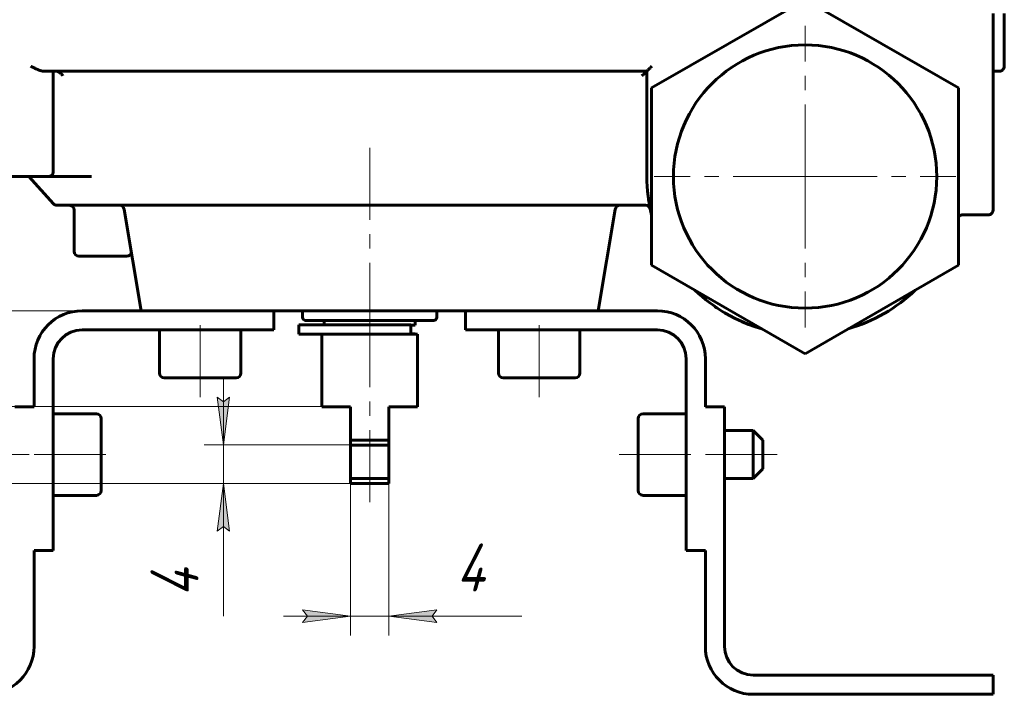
# Model space of a CAD drawing. Header units: millimetres. Extents: x 0 to 841, y 0 to 594.
# Tile 9 of 17: x 282 to 385, y 235 to 306. Entities that reach past the tile are written whole.
import ezdxf

# ---------------------------------------------------------------- set-up
doc = ezdxf.new("R2010")
doc.units = ezdxf.units.MM
for name, pattern in [('K5LT_AXLED', [12, 7.5, -1.5, 1.5, -1.5]), ('K5LT_BASIC', [0]), ('K5LT_THIN', [0])]:
    doc.linetypes.add(name, pattern=pattern)
doc.layers.add('Системный слой', color=7, linetype='Continuous')
doc.layers.add('Системный слой (1)', color=7, linetype='Continuous', true_color=0x6c6c6c)
doc.styles.add('KDIMTEXTSTYLE', font='txt', dxfattribs={"width": 0.96, "oblique": 15, "height": 5})
doc.styles.add('KTEXTSTYLE', font='txt', dxfattribs={"width": 0.96, "height": 5})
doc.dimstyles.new('KDIMSTYLE (1.00)', dxfattribs={"dimtxt": 5, "dimasz": 1, "dimexe": 2, "dimexo": 0, "dimgap": 1, "dimtad": 1, "dimtxsty": 'KDIMTEXTSTYLE', "dimsah": 1, "dimcen": 0, "dimdle": 1, "dimadec": 0, "dimazin": 0, "dimtfac": 0.667, "dimtmove": 0, "dimatfit": 3, "dimfxl": 1, "dimtvp": 1, "dimtolj": 1, "dimtzin": 0, "dimarcsym": 0})

# ---------------------------------------------------------------- blocks, each defined once
blk = doc.blocks.new('U0')
at = {"layer": 'Системный слой (1)', "color": 143, "linetype": 'K5LT_BASIC', "lineweight": 60, "true_color": 0x33acca}
for p, q in [((358.33, 273.79), (357.66, 274.07)), ((359.02, 273.55), (358.33, 273.79)), ((359.71, 273.33), (359.02, 273.55))]:
    blk.add_line(p, q, dxfattribs=at)
blk = doc.blocks.new('U1')
at = {"layer": 'Системный слой (1)', "color": 143, "linetype": 'K5LT_BASIC', "lineweight": 60, "true_color": 0x33acca}
for p, q in [((348.06, 285.86), (348.05, 285.91)), ((348.07, 285.83), (348.06, 285.86)), ((348.07, 285.82), (348.07, 285.83))]:
    blk.add_line(p, q, dxfattribs=at)
blk = doc.blocks.new('U2')
at = {"layer": 'Системный слой (1)', "color": 143, "linetype": 'K5LT_BASIC', "lineweight": 60, "true_color": 0x33acca}
for p, q in [((355.8, 275.02), (355.84, 274.99)), ((355.84, 274.99), (355.89, 274.96)), ((355.89, 274.96), (355.94, 274.93))]:
    blk.add_line(p, q, dxfattribs=at)
blk = doc.blocks.new('U4')
at = {"layer": 'Системный слой (1)', "color": 143, "linetype": 'K5LT_BASIC', "lineweight": 60, "true_color": 0x33acca}
for p, q in [((354.81, 275.66), (354.88, 275.6)), ((354.88, 275.6), (354.96, 275.55)), ((354.96, 275.55), (355.03, 275.5))]:
    blk.add_line(p, q, dxfattribs=at)
blk = doc.blocks.new('U5')
at = {"layer": 'Системный слой (1)', "color": 143, "linetype": 'K5LT_BASIC', "lineweight": 60, "true_color": 0x33acca}
for p, q in [((347.91, 286.72), (347.93, 286.59)), ((347.93, 286.59), (347.95, 286.46)), ((347.95, 286.46), (347.97, 286.33))]:
    blk.add_line(p, q, dxfattribs=at)
blk = doc.blocks.new('U7')
at = {"layer": 'Системный слой (1)', "color": 143, "linetype": 'K5LT_BASIC', "lineweight": 60, "true_color": 0x33acca}
for p, q in [((348.06, 285.87), (348.05, 285.91)), ((348.05, 285.91), (348.05, 285.91)), ((348.05, 285.91), (348.05, 285.91)), ((348.07, 285.83), (348.06, 285.87)), ((348.07, 285.82), (348.07, 285.83))]:
    blk.add_line(p, q, dxfattribs=at)
blk = doc.blocks.new('U8')
at = {"layer": 'Системный слой (1)', "color": 143, "linetype": 'K5LT_BASIC', "lineweight": 60, "true_color": 0x33acca}
for p, q in [((380.22, 285.01), (380.25, 285.05)), ((380.25, 285.05), (380.28, 285.08)), ((380.28, 285.08), (380.32, 285.11))]:
    blk.add_line(p, q, dxfattribs=at)
blk = doc.blocks.new('U9')
at = {"layer": 'Системный слой (1)', "color": 143, "linetype": 'K5LT_BASIC', "lineweight": 60, "true_color": 0x33acca}
for start, end in [(180, 194.1415), (225.8587, 254.1446), (285.8571, 314.1422)]:
    blk.add_arc((364.22, 289.21), 16.5, start, end, dxfattribs=at)
blk = doc.blocks.new('U10')
at = {"layer": 'Системный слой (1)', "color": 143, "linetype": 'K5LT_BASIC', "lineweight": 60, "true_color": 0x33acca}
for p, q in [((284.69, 289.21), (284.78, 289.21)), ((285.31, 289.21), (289.81, 289.21))]:
    blk.add_line(p, q, dxfattribs=at)
blk = doc.blocks.new('U13')
at = {"layer": 'Системный слой (1)', "color": 143, "linetype": 'K5LT_BASIC', "lineweight": 60, "true_color": 0x33acca}
for p, q in [((358.82, 262.71), (358.82, 260.21)), ((358.82, 260.21), (358.82, 257.71))]:
    blk.add_line(p, q, dxfattribs=at)
blk = doc.blocks.new('U14')
at = {"layer": 'Системный слой (1)', "color": 143, "linetype": 'K5LT_BASIC', "lineweight": 60, "true_color": 0x33acca}
for p, q in [((359.82, 261.71), (359.82, 260.21)), ((359.82, 260.21), (359.82, 258.71))]:
    blk.add_line(p, q, dxfattribs=at)
blk = doc.blocks.new('U30')
at = {"layer": 'Системный слой (1)', "color": 30, "linetype": 'K5LT_AXLED', "lineweight": 18, "true_color": 0xff8000}
for q in [(364.22, 304.93), (348.49, 289.21), (379.94, 289.21), (364.22, 273.48)]:
    blk.add_line((364.22, 289.21), q, dxfattribs=at)
blk = doc.blocks.new('D0')
at = {"layer": 'Системный слой (1)'}
for points in [[(311.82, 242.68), (316.82, 243.34), (311.82, 244), (312.32, 243.34)], [(325.32, 243.34), (325.82, 244), (320.82, 243.34), (325.82, 242.68)]]:
    blk.add_hatch(color=7, dxfattribs=at).paths.add_polyline_path(points)
at = {"layer": 'Системный слой (1)', "color": 7, "linetype": 'K5LT_THIN', "lineweight": 18, "true_color": 0xffffff}
for p, q in [((316.82, 257.21), (316.82, 241.34)), ((320.82, 257.21), (320.82, 241.34)), ((316.82, 243.34), (309.82, 243.34)), ((316.82, 243.34), (311.82, 244)), ((311.82, 244), (312.32, 243.34)), ((312.32, 243.34), (311.82, 242.68)), ((311.82, 242.68), (316.82, 243.34)), ((320.82, 243.34), (316.82, 243.34)), ((325.82, 244), (320.82, 243.34)), ((320.82, 243.34), (325.82, 242.68)), ((320.82, 243.34), (327.82, 243.34)), ((320.82, 243.34), (325.82, 243.34)), ((325.32, 243.34), (325.82, 244)), ((325.82, 242.68), (325.32, 243.34)), ((325.82, 243.34), (334.68, 243.34))]:
    blk.add_line(p, q, dxfattribs=at)
blk.add_wipeout([(327.82, 244.34), (327.82, 251.73), (332.49, 251.73), (332.49, 244.34)]).dxf.layer = 'Системный слой (1)'
at = {"layer": 'Системный слой (1)', "color": 7, "insert": (327.82, 250.93), "char_height": 5, "attachment_point": 1, "style": 'KTEXTSTYLE'}
blk.add_mtext('\\fArial|b0|c204|p34;\\H5.0;\\W1.000;\\Q15;\\fGOST Type AU|b0|i0|c204|p34;\\Q15;\\W0.960;4', dxfattribs=at)
blk = doc.blocks.new('KDIMARROW_01')
at = {"layer": 'Системный слой'}
blk.add_hatch(color=0, dxfattribs=at).paths.add_polyline_path([(-5, -0.66), (0, 0), (-5, 0.66), (-4.5, 0)])
at = {"layer": 'Системный слой', "color": 0, "linetype": 'K5LT_THIN', "lineweight": 18}
for p, q in [((-4.5, 0), (-5, 0.66)), ((-5, 0.66), (0, 0)), ((0, 0), (-5, -0.66)), ((-5, -0.66), (-4.5, 0))]:
    blk.add_line(p, q, dxfattribs=at)
at = {"layer": 'Системный слой (1)', "color": 0, "linetype": 'K5LT_THIN', "lineweight": 18}
blk.add_line((318.82, 471.12), (317.82, 471.12), dxfattribs=at)
blk = doc.blocks.new('D1')
at = {"layer": 'Системный слой (1)'}
for points in [[(303.56, 261.21), (304.21, 266.21), (303.56, 265.71), (302.9, 266.21)], [(304.21, 252.21), (303.56, 257.21), (302.9, 252.21), (303.56, 252.71)]]:
    blk.add_hatch(color=7, dxfattribs=at).paths.add_polyline_path(points)
at = {"layer": 'Системный слой (1)', "color": 7, "linetype": 'K5LT_THIN', "lineweight": 18, "true_color": 0xffffff}
for p, q in [((303.56, 261.21), (303.56, 268.21)), ((303.56, 265.71), (302.9, 266.21)), ((302.9, 266.21), (303.56, 261.21)), ((303.56, 261.21), (304.21, 266.21)), ((304.21, 266.21), (303.56, 265.71)), ((316.82, 261.21), (301.56, 261.21)), ((303.56, 261.21), (303.56, 257.21)), ((316.82, 257.21), (301.56, 257.21)), ((303.56, 257.21), (302.9, 252.21)), ((304.21, 252.21), (303.56, 257.21)), ((303.56, 257.21), (303.56, 250.21)), ((303.56, 257.21), (303.56, 252.21)), ((302.9, 252.21), (303.56, 252.71)), ((303.56, 252.71), (304.21, 252.21)), ((303.56, 252.21), (303.56, 243.34))]:
    blk.add_line(p, q, dxfattribs=at)
blk.add_wipeout([(302.56, 245.34), (295.17, 245.34), (295.17, 250.01), (302.56, 250.01)]).dxf.layer = 'Системный слой (1)'
at = {"layer": 'Системный слой (1)', "color": 7, "insert": (295.97, 245.34), "char_height": 5, "attachment_point": 1, "rotation": 90, "style": 'KTEXTSTYLE'}
blk.add_mtext('\\fArial|b0|c204|p34;\\H5.0;\\W1.000;\\Q15;\\fGOST Type AU|b0|i0|c204|p34;\\Q15;\\W0.960;4', dxfattribs=at)
blk = doc.blocks.new('D2')
at = {"layer": 'Системный слой (1)'}
for points in [[(249.9, 265.21), (250.56, 270.21), (249.9, 269.71), (249.24, 270.21)], [(250.56, 252.21), (249.9, 257.21), (249.24, 252.21), (249.9, 252.71)]]:
    blk.add_hatch(color=7, dxfattribs=at).paths.add_polyline_path(points)
at = {"layer": 'Системный слой (1)', "color": 7, "linetype": 'K5LT_THIN', "lineweight": 18, "true_color": 0xffffff}
for p, q in [((249.9, 265.21), (249.9, 272.21)), ((249.9, 269.71), (249.24, 270.21)), ((249.24, 270.21), (249.9, 265.21)), ((249.9, 265.21), (250.56, 270.21)), ((250.56, 270.21), (249.9, 269.71)), ((313.82, 265.21), (247.9, 265.21)), ((249.9, 265.21), (249.9, 257.21)), ((318.82, 257.21), (247.9, 257.21)), ((249.9, 257.21), (249.24, 252.21)), ((250.56, 252.21), (249.9, 257.21)), ((249.9, 257.21), (249.9, 250.21)), ((249.24, 252.21), (249.9, 252.71)), ((249.9, 252.71), (250.56, 252.21))]:
    blk.add_line(p, q, dxfattribs=at)
blk.add_wipeout([(248.9, 258.71), (241.52, 258.71), (241.52, 263.5), (248.9, 263.5)]).dxf.layer = 'Системный слой (1)'
at = {"layer": 'Системный слой (1)', "color": 7, "insert": (242.31, 258.71), "char_height": 5, "attachment_point": 1, "rotation": 90, "style": 'KTEXTSTYLE'}
blk.add_mtext('\\fArial|b0|c204|p34;\\H5.0;\\W1.000;\\Q15;\\fGOST Type AU|b0|i0|c204|p34;\\Q15;\\W0.960;8', dxfattribs=at)
blk = doc.blocks.new('D3')
at = {"layer": 'Системный слой (1)'}
blk.add_hatch(color=7, dxfattribs=at).paths.add_polyline_path([(230.88, 270.21), (230.22, 275.21), (229.56, 270.21), (230.22, 270.71)])
at = {"layer": 'Системный слой (1)', "color": 7, "linetype": 'K5LT_THIN', "lineweight": 18, "true_color": 0xffffff}
for p, q in [((314.16, 275.21), (228.22, 275.21)), ((229.56, 270.21), (230.22, 275.21)), ((230.22, 275.21), (230.88, 270.21)), ((230.22, 257.21), (230.22, 275.21)), ((230.22, 270.71), (229.56, 270.21)), ((230.88, 270.21), (230.22, 270.71)), ((230.22, 261.71), (230.88, 262.21)), ((230.88, 262.21), (230.22, 257.21)), ((316.82, 257.21), (228.22, 257.21))]:
    blk.add_line(p, q, dxfattribs=at)
blk.add_wipeout([(229.22, 262.65), (221.84, 262.65), (221.84, 269.48), (229.22, 269.48)]).dxf.layer = 'Системный слой (1)'
at = {"layer": 'Системный слой (1)'}
blk.add_hatch(color=7, dxfattribs=at).paths.add_polyline_path([(230.22, 257.21), (230.88, 262.21), (230.22, 261.71), (229.56, 262.21)])
at = {"layer": 'Системный слой (1)', "color": 7, "linetype": 'K5LT_THIN', "lineweight": 18, "true_color": 0xffffff}
for p, q in [((230.22, 257.21), (229.56, 262.21)), ((229.56, 262.21), (230.22, 261.71))]:
    blk.add_line(p, q, dxfattribs=at)
at = {"layer": 'Системный слой (1)', "color": 7, "insert": (222.63, 262.65), "char_height": 5, "attachment_point": 1, "rotation": 90, "style": 'KTEXTSTYLE'}
blk.add_mtext('\\fArial|b0|c204|p34;\\H5.0;\\W1.000;\\Q15;\\fGOST Type AU|b0|i0|c204|p34;\\Q15;\\W0.960;18', dxfattribs=at)

msp = doc.modelspace()

# ---------------------------------------------------------------- linework, layer by layer
at = {"layer": 'Системный слой (1)', "color": 143, "linetype": 'K5LT_BASIC', "lineweight": 60, "true_color": 0x33acca}
for p, q in [((364.219, 307.681), (348.219, 298.444)), ((380.219, 298.444), (364.219, 307.681)), ((383.819, 306.206), (383.819, 285.706)), ((384.994, 306.206), (384.994, 300.706)), ((284.78, 300.206), (289.795, 300.206)), ((289.795, 300.206), (284.78, 300.206)), ((285.819, 300.206), (285.819, 289.706)), ((317.318, 300.206), (289.795, 300.206)), ((317.699, 300.206), (296.306, 300.206)), ((317.318, 300.206), (317.699, 300.206)), ((324.467, 300.206), (317.318, 300.206)), ((324.415, 300.206), (317.699, 300.206)), ((324.467, 300.206), (347.719, 300.206)), ((347.719, 300.206), (347.719, 289.206)), ((383.819, 300.206), (384.494, 300.206)), ((383.819, 300.206), (384.494, 300.206)), ((384.494, 300.206), (383.819, 300.206)), ((383.819, 300.206), (383.819, 285.706)), ((348.219, 298.444), (348.219, 279.968)), ((380.219, 279.968), (380.219, 298.444)), ((274.319, 289.206), (285.319, 289.206)), ((285.319, 289.206), (274.319, 289.206)), ((283.267, 289.206), (285.845, 286.37)), ((347.903, 286.749), (347.907, 286.723)), ((286.215, 286.206), (287.2, 286.206)), ((287.2, 286.206), (297.414, 286.206)), ((287.994, 285.706), (287.994, 281.406)), ((294.982, 275.206), (293.212, 285.788)), ((297.414, 286.206), (318.807, 286.206)), ((318.807, 286.206), (324.263, 286.206)), ((324.263, 286.206), (347.584, 286.206)), ((342.656, 275.206), (344.427, 285.788)), ((380.319, 285.111), (380.32, 285.111)), ((380.613, 285.206), (383.319, 285.206)), ((383.319, 285.206), (380.613, 285.206)), ((380.613, 285.206), (383.319, 285.206)), ((293.494, 280.906), (288.494, 280.906)), ((288.494, 280.906), (293.494, 280.906)), ((348.219, 279.968), (364.219, 270.731)), ((364.219, 270.731), (380.219, 279.968)), ((288.819, 275.206), (308.819, 275.206)), ((308.819, 275.206), (312.378, 275.206)), ((308.819, 275.206), (308.819, 273.206)), ((311.819, 275.206), (311.819, 274.506)), ((312.378, 275.206), (315.933, 275.206)), ((316.42, 275.206), (315.933, 275.206)), ((316.42, 275.206), (328.819, 275.206)), ((325.819, 275.206), (325.819, 274.506)), ((328.819, 275.206), (328.819, 273.206)), ((348.819, 275.206), (328.819, 275.206)), ((355.035, 275.498), (355.033, 275.499)), ((312.119, 274.206), (325.519, 274.206)), ((312.119, 274.206), (325.519, 274.206)), ((314.069, 274.206), (314.069, 273.756)), ((323.569, 274.206), (323.569, 273.706)), ((355.796, 275.018), (355.794, 275.019)), ((355.796, 275.018), (355.797, 275.018)), ((308.819, 273.206), (288.819, 273.206)), ((296.892, 268.706), (296.892, 273.206)), ((305.392, 268.706), (305.392, 273.206)), ((311.419, 273.756), (322.618, 273.756)), ((311.419, 272.756), (311.419, 273.756)), ((322.618, 273.756), (323.105, 273.756)), ((323.105, 272.756), (323.105, 273.756)), ((323.105, 273.706), (323.565, 273.706)), ((323.119, 273.706), (323.119, 272.806)), ((323.565, 273.706), (323.569, 273.706)), ((328.819, 273.206), (348.819, 273.206)), ((332.247, 268.706), (332.247, 273.206)), ((340.747, 268.706), (340.747, 273.206)), ((311.419, 272.756), (322.618, 272.756)), ((313.819, 272.756), (313.819, 265.206)), ((322.618, 272.756), (323.105, 272.756)), ((323.569, 272.806), (323.105, 272.806)), ((323.819, 272.756), (323.105, 272.756)), ((323.569, 272.806), (323.569, 272.756)), ((323.819, 272.756), (323.819, 265.206)), ((283.819, 265.206), (283.819, 270.206)), ((285.819, 270.206), (285.819, 250.206)), ((351.819, 270.206), (351.819, 250.206)), ((353.819, 265.206), (353.819, 270.206)), ((304.892, 268.206), (297.392, 268.206)), ((332.747, 268.206), (340.247, 268.206)), ((281.819, 265.206), (283.819, 265.206)), ((316.819, 265.206), (313.819, 265.206)), ((316.819, 265.206), (316.819, 261.706)), ((323.819, 265.206), (320.819, 265.206)), ((320.819, 265.206), (320.819, 261.706)), ((355.819, 265.206), (353.819, 265.206)), ((355.819, 240.206), (355.819, 265.206)), ((290.319, 264.456), (285.819, 264.456)), ((290.819, 263.956), (290.819, 256.456)), ((346.819, 263.956), (346.819, 256.456)), ((347.319, 264.456), (351.819, 264.456)), ((355.819, 262.706), (358.819, 262.706)), ((358.819, 262.706), (359.819, 261.706)), ((316.819, 261.706), (316.819, 261.206)), ((318.819, 261.706), (316.819, 261.706)), ((320.819, 261.206), (316.819, 261.206)), ((316.819, 261.206), (316.819, 257.706)), ((320.819, 261.706), (318.819, 261.706)), ((320.819, 261.706), (320.819, 261.206)), ((320.819, 261.206), (320.819, 257.706)), ((358.819, 257.706), (359.819, 258.706)), ((320.819, 257.706), (316.819, 257.706)), ((316.819, 257.706), (316.819, 257.206)), ((320.819, 257.206), (316.819, 257.206)), ((320.819, 257.706), (320.819, 257.206)), ((355.819, 257.706), (358.819, 257.706)), ((290.319, 255.956), (285.819, 255.956)), ((347.319, 255.956), (351.819, 255.956)), ((283.819, 250.206), (283.819, 240.206)), ((285.819, 250.206), (283.819, 250.206)), ((351.819, 250.206), (353.819, 250.206)), ((353.819, 250.206), (353.819, 240.206)), ((383.819, 237.206), (358.819, 237.206)), ((383.819, 235.206), (383.819, 237.206)), ((358.819, 235.206), (383.819, 235.206))]:
    msp.add_line(p, q, dxfattribs=at)
at = {"layer": 'Системный слой (1)', "color": 30, "linetype": 'K5LT_AXLED', "lineweight": 18, "true_color": 0xff8000}
for p, q in [((318.819, 292.206), (318.819, 270.806)), ((301.142, 266.206), (301.142, 275.206)), ((336.497, 266.206), (336.497, 275.206)), ((318.819, 274.756), (318.819, 255.206)), ((275.819, 260.206), (283.819, 260.206)), ((283.819, 260.206), (292.819, 260.206)), ((344.819, 260.206), (353.819, 260.206)), ((353.819, 260.206), (361.819, 260.206))]:
    msp.add_line(p, q, dxfattribs=at)
at = {"layer": 'Системный слой (1)', "color": 143, "linetype": 'K5LT_BASIC', "lineweight": 60, "true_color": 0x33acca}
msp.add_circle((364.219, 289.206), 13.725, dxfattribs=at)
for centre, radius, start, end in [((384.494, 300.706), 0.5, 269.99999, 0), ((285.319, 289.706), 0.5, 269.99599, 0), ((364.219, 289.206), 16.5, 188.56481, 188.65417), ((286.215, 286.706), 0.5, 222.27299, 270), ((287.494, 285.706), 0.5, 0, 90), ((292.718, 285.706), 0.5, 9.49602, 90), ((344.92, 285.706), 0.5, 90, 170.50398), ((344.92, 285.706), 0.5, 90.03995, 170.50398), ((347.584, 285.706), 0.5, 12.24152, 90), ((364.219, 289.206), 16.5, 191.5258, 191.52908), ((383.319, 285.706), 0.5, 269.99258, 0), ((380.613, 284.706), 0.5, 90, 141.94493), ((288.494, 281.406), 0.5, 180, 270), ((293.494, 281.406), 0.5, 270, 342.22175), ((288.819, 270.206), 5, 90, 180), ((348.819, 270.206), 5, 0, 90), ((312.119, 274.506), 0.3, 180, 270), ((325.519, 274.506), 0.3, 270, 0), ((288.819, 270.206), 3, 90, 180), ((348.819, 270.206), 3, 0, 90), ((297.392, 268.706), 0.5, 180, 270), ((304.892, 268.706), 0.5, 270, 0), ((332.747, 268.706), 0.5, 180, 270), ((332.747, 268.706), 0.5, 180, 270), ((340.247, 268.706), 0.5, 270, 0), ((290.319, 263.956), 0.5, 0, 90), ((347.319, 263.956), 0.5, 90, 180), ((290.319, 256.456), 0.5, 270, 0), ((347.319, 256.456), 0.5, 180, 270), ((278.819, 240.206), 5, 270, 0), ((358.819, 240.206), 5, 180, 270), ((358.819, 240.206), 3, 180, 270)]:
    msp.add_arc(centre, radius, start, end, dxfattribs=at)
for points, knots in [([(284.78, 300.206), (284.759, 300.206), (284.716, 300.208), (284.644, 300.218), (284.574, 300.233), (284.506, 300.251), (284.434, 300.273), (284.358, 300.3), (284.277, 300.331), (284.2, 300.363), (284.123, 300.397), (284.04, 300.435), (283.936, 300.483), (283.842, 300.528), (283.753, 300.571), (283.691, 300.601), (283.616, 300.638), (283.548, 300.671), (283.494, 300.697), (283.474, 300.706)], [0, 0, 0, 0, 1.6722084, 3.0007291, 4.1447292, 5.1956292, 6.2323764, 7.3011654, 8.4444318, 9.6368434, 10.5601157, 11.8430689, 13.4349548, 15.5299091, 16.3899003, 17.6165734, 18.3487679, 19.4347879, 20, 20, 20, 20]), ([(286.833, 299.706), (286.793, 299.757), (286.723, 299.837), (286.616, 299.94), (286.536, 300.008), (286.469, 300.059), (286.415, 300.096), (286.363, 300.128), (286.314, 300.154), (286.254, 300.181), (286.214, 300.195), (286.187, 300.2)], [0, 0, 0, 0, 2.9624916, 4.6104416, 6.2391017, 7.2673223, 8.0701597, 8.9738146, 9.8469449, 10.490581, 12, 12, 12, 12]), ([(347.21, 299.706), (347.258, 299.754), (347.335, 299.831), (347.435, 299.93), (347.503, 299.997), (347.557, 300.05), (347.601, 300.094), (347.657, 300.148), (347.697, 300.187), (347.716, 300.204), (347.719, 300.206), (347.719, 300.206)], [0, 0, 0, 0, 2.561067, 4.0935857, 5.4699514, 6.4573885, 7.37379, 8.3814715, 10.526719, 11.2441926, 12, 12, 12, 12]), ([(348.229, 300.706), (348.18, 300.658), (348.103, 300.581), (348.004, 300.482), (347.936, 300.415), (347.882, 300.362), (347.837, 300.318), (347.781, 300.264), (347.741, 300.225), (347.723, 300.208), (347.72, 300.206), (347.719, 300.206)], [0, 0, 0, 0, 2.5653275, 4.0986228, 5.4743313, 6.4606632, 7.3756252, 8.3821048, 10.5267403, 11.2442115, 12, 12, 12, 12]), ([(380.333, 285.12), (380.342, 285.126), (380.35, 285.131), (380.368, 285.142), (380.376, 285.147), (380.39, 285.154), (380.395, 285.156), (380.404, 285.16), (380.408, 285.162), (380.415, 285.165), (380.418, 285.166), (380.421, 285.168), (380.422, 285.168), (380.425, 285.169), (380.426, 285.17), (380.428, 285.171), (380.429, 285.171), (380.429, 285.171), (380.43, 285.171), (380.434, 285.173), (380.438, 285.174), (380.448, 285.178), (380.453, 285.18), (380.461, 285.182), (380.463, 285.183), (380.467, 285.184), (380.468, 285.184), (380.47, 285.185), (380.471, 285.185), (380.474, 285.186), (380.475, 285.187), (380.477, 285.187), (380.478, 285.187), (380.48, 285.188), (380.481, 285.188), (380.482, 285.189), (380.483, 285.189), (380.485, 285.189), (380.485, 285.189), (380.487, 285.19), (380.488, 285.19), (380.489, 285.19), (380.49, 285.191), (380.492, 285.191), (380.493, 285.191), (380.495, 285.192), (380.496, 285.192), (380.498, 285.193), (380.5, 285.193), (380.502, 285.193), (380.503, 285.194), (380.507, 285.195), (380.51, 285.195), (380.516, 285.196), (380.519, 285.197), (380.525, 285.198), (380.528, 285.199), (380.54, 285.201), (380.55, 285.202), (380.571, 285.204), (380.582, 285.205), (380.6, 285.206), (380.606, 285.206), (380.613, 285.206)], [0, 0, 0, 0, 1.5765154, 1.5765154, 3.1530308, 3.1530308, 4.0615258, 4.0615258, 4.7590655, 4.7590655, 5.2637414, 5.2637414, 5.430655, 5.430655, 5.7008648, 5.7008648, 5.7684173, 5.7684173, 5.8359697, 5.8359697, 6.5756404, 6.5756404, 7.5135396, 7.5135396, 7.9367266, 7.9367266, 8.1593881, 8.1593881, 8.3820497, 8.3820497, 8.6047113, 8.6047113, 8.7558502, 8.7558502, 8.9069892, 8.9069892, 9.0436538, 9.0436538, 9.1803183, 9.1803183, 9.3297307, 9.3297307, 9.4791431, 9.4791431, 9.6285555, 9.6285555, 9.8481068, 9.8481068, 10.0676582, 10.0676582, 10.2872095, 10.2872095, 10.8255273, 10.8255273, 11.3638451, 11.3638451, 11.9021628, 11.9021628, 13.6370086, 13.6370086, 15.7617505, 15.7617505, 17, 17, 17, 17]), ([(380.613, 285.206), (380.612, 285.206), (380.611, 285.206), (380.606, 285.206), (380.603, 285.206), (380.597, 285.206), (380.594, 285.206), (380.588, 285.205), (380.585, 285.205), (380.58, 285.205), (380.577, 285.205), (380.572, 285.204), (380.57, 285.204), (380.566, 285.204), (380.563, 285.203), (380.555, 285.203), (380.55, 285.202), (380.538, 285.2), (380.533, 285.199), (380.525, 285.198), (380.524, 285.198), (380.521, 285.197), (380.519, 285.197), (380.516, 285.196), (380.515, 285.196), (380.512, 285.196), (380.512, 285.195), (380.51, 285.195), (380.51, 285.195), (380.509, 285.195), (380.508, 285.195), (380.507, 285.194), (380.507, 285.194), (380.506, 285.194), (380.505, 285.194), (380.504, 285.194), (380.504, 285.194), (380.502, 285.193), (380.502, 285.193), (380.501, 285.193), (380.5, 285.193), (380.499, 285.193), (380.498, 285.192), (380.496, 285.192), (380.496, 285.192), (380.494, 285.191), (380.492, 285.191), (380.489, 285.19), (380.488, 285.19), (380.484, 285.189), (380.481, 285.188), (380.474, 285.186), (380.47, 285.185), (380.461, 285.182), (380.457, 285.181), (380.451, 285.179), (380.449, 285.178), (380.444, 285.176), (380.44, 285.175), (380.43, 285.171), (380.423, 285.169), (380.408, 285.162), (380.399, 285.158), (380.387, 285.152), (380.383, 285.15), (380.379, 285.148)], [0, 0, 0, 0, 0.212155, 0.212155, 0.8160671, 0.8160671, 1.3650781, 1.3650781, 1.864179, 1.864179, 2.3179071, 2.3179071, 2.7303872, 2.7303872, 3.1428673, 3.1428673, 4.1528886, 4.1528886, 5.16291, 5.16291, 5.4302583, 5.4302583, 5.6976066, 5.6976066, 5.9649549, 5.9649549, 6.0798203, 6.0798203, 6.1946856, 6.1946856, 6.2828318, 6.2828318, 6.370978, 6.370978, 6.4591243, 6.4591243, 6.5505454, 6.5505454, 6.6419666, 6.6419666, 6.7687998, 6.7687998, 6.895633, 6.895633, 7.0224662, 7.0224662, 7.2589424, 7.2589424, 7.4954186, 7.4954186, 7.9752777, 7.9752777, 8.7195584, 8.7195584, 9.463839, 9.463839, 9.7579555, 9.7579555, 10.3461886, 10.3461886, 11.5226547, 11.5226547, 13.0153995, 13.0153995, 13.6519359, 13.6519359, 13.6519359, 13.6519359])]:
    msp.add_open_spline(points, degree=3, knots=knots, dxfattribs=at)
msp.add_open_spline([(286.187, 300.2), (286.169, 300.204), (286.151, 300.206), (286.132, 300.206)], degree=3, dxfattribs=at)

# ---------------------------------------------------------------- block references
at = {"layer": 'Системный слой (1)'}
for name in ['U30', 'U10', 'U9', 'U5', 'U7', 'U1', 'U8', 'U4', 'U2', 'U0', 'U13', 'U14']:
    msp.add_blockref(name, (0, 0), dxfattribs=at)

# ---------------------------------------------------------------- next in the draw order: dimensions: what is measured, and where the dimension line sits
at = {"layer": 'Системный слой (1)', "color": 7}
dim = msp.add_linear_dim(base=(320.819, 243.343), p1=(316.819, 257.206), p2=(320.819, 257.206), dimstyle='KDIMSTYLE (1.00)', override={"dimexo": 0, "dimtoh": 1, "dimpost": '\\fGOST Type AU|b0|c204|p34;\\H5.0;\\W0.960;\\Q15;<>', "dimblk1": 'KDIMARROW_01', "dimblk2": 'KDIMARROW_01', "dimse1": 0, "dimse2": 0, "dimclrt": 7, "dimtol": 1, "dimtp": 0, "dimtm": 0, "dimtdec": 5, "dimtmove": 1, "dimtolj": 1}, dxfattribs=at)
dim.commit()
dim.dimension.update_dxf_attribs({"geometry": 'D0', "text_midpoint": (330.251, 243.343), "dimtype": 160})

# ---------------------------------------------------------------- next in the draw order: dimensions: what is measured, and where the dimension line sits
dim = msp.add_linear_dim(base=(303.556, 261.206), p1=(316.819, 257.206), p2=(316.819, 261.206), angle=90, dimstyle='KDIMSTYLE (1.00)', override={"dimexo": 0, "dimtoh": 1, "dimpost": '\\fGOST Type AU|b0|c204|p34;\\H5.0;\\W0.960;\\Q15;<>', "dimblk1": 'KDIMARROW_01', "dimblk2": 'KDIMARROW_01', "dimse1": 0, "dimse2": 0, "dimclrt": 7, "dimtol": 1, "dimtp": 0, "dimtm": 0, "dimtdec": 5, "dimtmove": 1, "dimtolj": 1}, dxfattribs=at)
dim.commit()
dim.dimension.update_dxf_attribs({"geometry": 'D1', "text_midpoint": (303.556, 247.775), "dimtype": 160})

# ---------------------------------------------------------------- next in the draw order: dimensions: what is measured, and where the dimension line sits
dim = msp.add_linear_dim(base=(249.9, 265.206), p1=(318.819, 257.206), p2=(313.819, 265.206), angle=90, dimstyle='KDIMSTYLE (1.00)', override={"dimexo": 0, "dimpost": '\\fGOST Type AU|b0|c204|p34;\\H5.0;\\W0.960;\\Q15;<>', "dimblk1": 'KDIMARROW_01', "dimblk2": 'KDIMARROW_01', "dimse1": 0, "dimse2": 0, "dimclrt": 7, "dimtol": 1, "dimtp": 0, "dimtm": 0, "dimtdec": 5, "dimtolj": 1}, dxfattribs=at)
dim.commit()
dim.dimension.update_dxf_attribs({"geometry": 'D2', "text_midpoint": (249.9, 261.206), "dimtype": 160})

# ---------------------------------------------------------------- next in the draw order: dimensions: what is measured, and where the dimension line sits
dim = msp.add_linear_dim(base=(230.217, 257.206), p1=(314.155, 275.206), p2=(316.819, 257.206), angle=90, dimstyle='KDIMSTYLE (1.00)', override={"dimexo": 0, "dimpost": '\\fGOST Type AU|b0|c204|p34;\\H5.0;\\W0.960;\\Q15;<>', "dimblk1": 'KDIMARROW_01', "dimblk2": 'KDIMARROW_01', "dimse1": 0, "dimse2": 0, "dimclrt": 7, "dimtol": 1, "dimtp": 0, "dimtm": 0, "dimtdec": 5, "dimtolj": 1}, dxfattribs=at)
dim.commit()
dim.dimension.update_dxf_attribs({"geometry": 'D3', "text_midpoint": (230.217, 266.206), "dimtype": 160})

doc.saveas('drawing.dxf')
